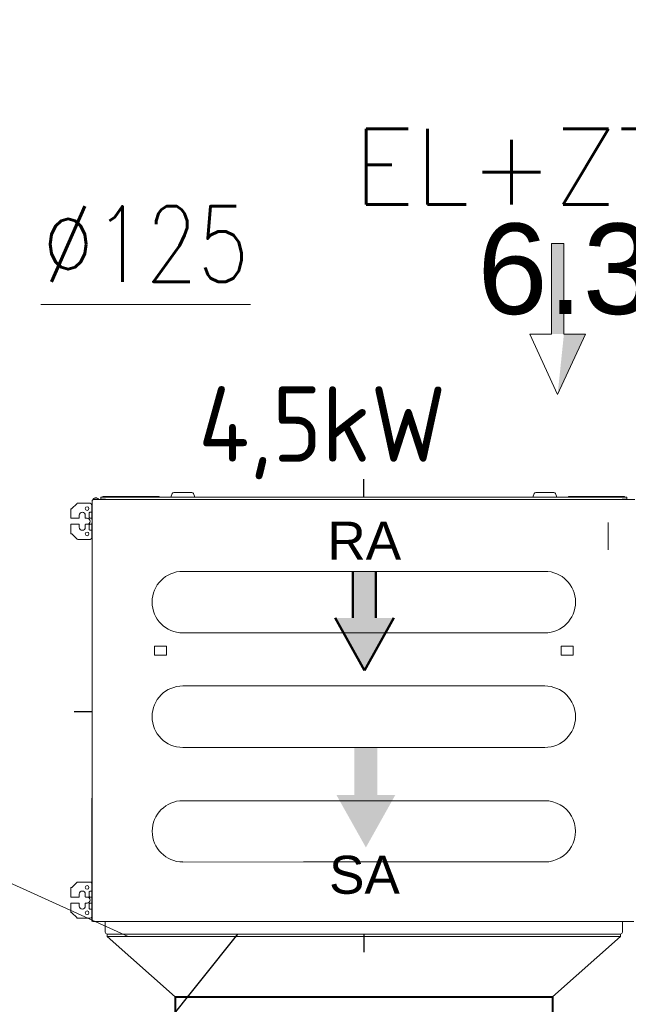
# Model space of a CAD drawing. Header units: millimetres. Extents: x -367720 to -162733, y 309172 to 337444.
# Tile 31 of 256: x -360541 to -359532, y 315533 to 317165. Entities that reach past the tile are written whole.
import ezdxf
from ezdxf.enums import TextEntityAlignment as Align

# ---------------------------------------------------------------- set-up
doc = ezdxf.new("R2010")
doc.units = ezdxf.units.MM
doc.header["$LTSCALE"] = 10
doc.header["$MEASUREMENT"] = 0
doc.linetypes.add('ACAD_ISO03W100', pattern=[30, 12, -18])
doc.layers.get('0').update_dxf_attribs({"color": 255, "lineweight": 13})
for name, color, linetype, lineweight in [('LATS_AIR_FLOW_TYPE', 5, 'Continuous', 50), ('LATS_EQ_IDU', 7, 'Continuous', 0), ('LATS_PIPE_REFRIGERANT_INDEX', 1, 'Continuous', 0), ('VZ1', 6, 'Continuous', 18), ('vzt-jednotky', 3, 'Continuous', 13), ('vzt-popis', 81, 'Continuous', 20), ('vzt-popis2', 91, 'Continuous', 20), ('vzt-profese', 241, 'Continuous', 15), ('vzt-přívod', 2, 'Continuous', 40), ('vzt-spiro', 50, 'Continuous', 5), ('vzt-čárkkovaná', 50, 'ACAD_ISO03W100', 9)]:
    doc.layers.add(name, color=color, linetype=linetype, lineweight=lineweight)
doc.layers.add('LATS_CONTROL_LINE', color=2, linetype='Continuous')
doc.layers.add('VZT_pozice', color=1, linetype='Continuous')
doc.styles.add('ISO8', font='ISO8.shx')
doc.styles.add('LATS_ANNO', font='arial.ttf')
doc.styles.add('LG-TEXT', font='arial.ttf')
doc.styles.add('PITSIMP8', font='pitsimp8')
doc.styles.add('ROMANS', font='ROMANS.shx', dxfattribs={"height": 80})

# ---------------------------------------------------------------- blocks, each defined once
blk = doc.blocks.new('trouba')
for p, q in [((-0.5, 1), (-0.5, 0)), ((-0.5, 1), (0.5, 1)), ((0.5, 1), (0.5, 0)), ((-0.5, 0), (0.5, 0))]:
    blk.add_line(p, q)
blk = doc.blocks.new('2dluk097')
at = {"color": 0, "linetype": 'ByBlock'}
for p, q in [((-0.0519, 0.5), (-0.0519, -0.1)), ((-0.0519, 0.5), (0.0519, 0.5)), ((0.0519, 0.5), (0.0519, -0.1))]:
    blk.add_line(p, q, dxfattribs=at)
for p, q in [((-0.0519, -0.1), (-0.2309, -0.1)), ((0, -0.5), (-0.2309, -0.1)), ((0, -0.5), (0.2309, -0.1)), ((0.0519, -0.1), (0.2309, -0.1))]:
    blk.add_line(p, q)
for points in [[(-0.0519, 0.5), (0.0519, 0.5), (-0.0519, -0.1), (0.0519, -0.1)], [(-0.2309, -0.1), (0, -0.5), (0.0519, -0.1), (-0.0519, -0.1)], [(-0.0519, -0.1), (0.2309, -0.1), (0, -0.5), (-0.0519, -0.1)]]:
    blk.add_solid(points)
at = {"linetype": 'ByBlock', "style": 'PITSIMP8', "flags": 9}
for tag, p in [('RAUM/GRUPPE', (-0.0579, 0.1606)), ('BEZEICHNUNG', (-0.0579, 0.1806)), ('POS.NR.G-LV', (-0.0579, 0.1406)), ('KENNUNG', (-0.0579, 0.0806)), ('LEISTUNG', (-0.0579, 0.0606)), ('FABRIKAT', (-0.0579, 0.1206)), ('TYP', (-0.0579, 0.1006)), ('VOLUMENSTROM', (-0.0579, 0.0406)), ('DRUCK/-STUFE', (-0.0579, 0.0206)), ('ANSCHLUSS', (-0.0579, 0.0006)), ('TEMPERATUR', (-0.0579, -0.0594)), ('GROESSE', (-0.0579, -0.0194)), ('DN', (-0.0579, -0.0394)), ('SPANNUNG/FREQUENZ', (-0.0579, -0.1194)), ('SCHUTZART', (-0.0579, -0.0994)), ('DREHZAHL', (-0.0579, -0.0794)), ('GEWICHT', (-0.0579, -0.1394)), ('FREI', (-0.0579, -0.1594)), ('FREI', (-0.0579, -0.1794)), ('FREI', (-0.0579, -0.1994))]:
    blk.add_attdef(tag, text='', height=0.01, dxfattribs=at).set_placement(p, align=Align.MIDDLE)
blk = doc.blocks.new('LATS_IDU_LOW_STATIC_L2')
at = {"layer": 'LATS_AIR_FLOW_TYPE', "ltscale": 0.5}
for color, points in [(1, [(-18.2, 230.9), (19.7, 230.9), (19.7, 153.1), (49.5, 153.1), (0.8, 66.1), (-48, 153.1), (-18.2, 153.1)]), (5, [(22.1, -62.6), (-15.7, -62.6), (-15.7, -140.4), (-45.6, -140.4), (3.2, -227.4), (51.9, -140.4), (22.1, -140.4)])]:
    blk.add_hatch(color=color, dxfattribs=at).paths.add_polyline_path(points)
at = {"color": 0, "linetype": 'ByBlock', "lineweight": -2}
for p, q in [((-318.1, 359.2), (-320.2, 353.2)), ((-315.2, 361.2), (-285.3, 361.2)), ((-280.2, 353.2), (-282.4, 359.2)), ((281.9, 359.2), (279.8, 353.2)), ((284.8, 361.2), (314.7, 361.2)), ((319.8, 353.2), (317.6, 359.2)), ((-474, 343.4), (-454, 343.4)), ((-450.2, 338.9), (-450.2, 348.4)), ((-450.2, 348.4), (-449.4, 348.4)), ((-449.2, 349.4), (448.8, 349.4)), ((-449.2, 348.4), (-449.2, 349.4)), ((-440, 349.4), (-448.4, 349.4)), ((-436.2, 350.2), (-436.2, 353.2)), ((-436.2, 353.2), (-428.2, 353.2)), ((-428.2, 350.2), (-436.2, 350.2)), ((-432.7, 353.5), (-432.7, 354.4)), ((-432.4, 354.7), (-427.2, 354.7)), ((-334.5, 353.2), (-428.2, 353.2)), ((-427.2, 354.7), (-339.5, 354.7)), ((-339.5, 354.7), (-339.5, 354.4)), ((-339.5, 353.5), (-339.5, 354.4)), ((-334.5, 353.2), (-332.4, 353.2)), ((-332.4, 353.2), (-326.1, 353.2)), ((-326.1, 353.2), (-324, 353.2)), ((-276.5, 353.2), (-324, 353.2)), ((-276.5, 353.2), (-274.4, 353.2)), ((-274.4, 353.2), (-268.1, 353.2)), ((267.6, 353.2), (-268.1, 353.2)), ((-268.1, 353.2), (-266, 353.2)), ((265.5, 353.2), (267.6, 353.2)), ((267.6, 353.2), (273.9, 353.2)), ((273.9, 353.2), (276, 353.2)), ((323.5, 353.2), (276, 353.2)), ((323.5, 353.2), (325.6, 353.2)), ((325.6, 353.2), (331.9, 353.2)), ((331.9, 353.2), (334, 353.2)), ((427.8, 353.2), (334, 353.2)), ((339, 354.7), (426.8, 354.7)), ((339, 354.7), (339, 354.4)), ((339, 353.5), (339, 354.4)), ((431.7, 354.7), (426.8, 354.7)), ((435.8, 353.2), (427.8, 353.2)), ((435.8, 350.2), (427.8, 350.2)), ((432, 353.5), (432, 354.4)), ((435.8, 353.2), (435.8, 350.2)), ((-486, 318.4), (-486, 334.2)), ((-486, 334.2), (-484.4, 334.2)), ((-484.4, 334.2), (-484.1, 334.5)), ((-476.1, 342.5), (-484.1, 334.5)), ((-454.4, 328.4), (-455.4, 327.4)), ((-455.4, 319.4), (-455.4, 327.4)), ((-451.2, 328.4), (-454.4, 328.4)), ((-450.2, 330.7), (-451.2, 330.7)), ((-451.2, 316.2), (-451.2, 330.7)), ((-451, 340.4), (-451, 330.9)), ((-450.2, 338.9), (-450.2, -145.6)), ((-484.1, 318.4), (-486, 318.4)), ((-472.4, 318.4), (-484.1, 318.4)), ((-471.9, 323.4), (-471.9, 318.9)), ((-461.9, 318.9), (-461.9, 323.4)), ((-458.9, 318.4), (-461.4, 318.4)), ((-455.4, 319.4), (-454.4, 318.4)), ((-454.4, 318.4), (-451.2, 318.4)), ((-451.2, 316.2), (-450.2, 316.2)), ((-450.2, 310.7), (-451.2, 310.7)), ((-451.2, 296.2), (-451.2, 310.7)), ((404.9, 311.4), (404.9, 266.3)), ((-486, 292.6), (-486, 308.4)), ((-486, 308.4), (-484.1, 308.4)), ((-484.1, 308.4), (-472.4, 308.4)), ((-471.9, 307.9), (-471.9, 303.4)), ((-461.9, 303.4), (-461.9, 307.9)), ((-461.4, 308.4), (-458.9, 308.4)), ((-454.4, 308.4), (-455.4, 307.4)), ((-455.4, 299.4), (-455.4, 307.4)), ((-455.4, 299.4), (-454.4, 298.4)), ((-451.2, 308.4), (-454.4, 308.4)), ((-454.4, 298.4), (-451.2, 298.4)), ((-451.2, 296.2), (-450.2, 296.2)), ((-451, 286.4), (-451, 295.9)), ((-484.4, 292.6), (-486, 292.6)), ((-484.1, 292.3), (-484.4, 292.6)), ((-484.1, 292.3), (-476.1, 284.3)), ((-454, 283.4), (-474, 283.4)), ((-300.2, 230.4), (299.8, 230.4)), ((299.8, 128.4), (-300.2, 128.4)), ((-347.3, 106.4), (-327.3, 106.4)), ((-347.3, 106.4), (-347.3, 91.4)), ((-327.3, 106.4), (-327.3, 91.4)), ((326.9, 106.4), (346.9, 106.4)), ((326.9, 106.4), (326.9, 91.4)), ((346.9, 106.4), (346.9, 91.4)), ((-347.3, 91.4), (-344.3, 91.4)), ((-330.3, 91.4), (-344.3, 91.4)), ((-330.3, 91.4), (-327.3, 91.4)), ((326.9, 91.4), (329.9, 91.4)), ((343.9, 91.4), (329.9, 91.4)), ((343.9, 91.4), (346.9, 91.4)), ((-300.2, 40.4), (299.8, 40.4)), ((299.8, -61.6), (-300.2, -61.6)), ((-451.2, -145.6), (-451.2, -349.6)), ((-451.2, -145.6), (-450.2, -145.6)), ((-450.2, -145.6), (-450.2, -349.6)), ((-300.2, -149.8), (299.8, -149.8)), ((299.8, -251.4), (-100.2, -251.4)), ((-486, -309.6), (-486, -293.8)), ((-486, -293.8), (-484.4, -293.8)), ((-484.4, -293.8), (-484.1, -293.5)), ((-476.1, -285.5), (-484.1, -293.5)), ((-474, -284.6), (-454, -284.6)), ((-484.1, -309.6), (-486, -309.6)), ((-472.4, -309.6), (-484.1, -309.6)), ((-471.9, -304.6), (-471.9, -309.1)), ((-461.9, -309.1), (-461.9, -304.6)), ((-458.9, -309.6), (-461.4, -309.6)), ((-454.4, -299.6), (-455.4, -300.6)), ((-455.4, -308.6), (-455.4, -300.6)), ((-455.4, -308.6), (-454.4, -309.6)), ((-451.2, -299.6), (-454.4, -299.6)), ((-454.4, -309.6), (-451.2, -309.6)), ((-486, -335.4), (-486, -319.6)), ((-486, -319.6), (-484.1, -319.6)), ((-484.1, -319.6), (-472.4, -319.6)), ((-471.9, -320.1), (-471.9, -324.6)), ((-461.9, -324.6), (-461.9, -320.1)), ((-461.4, -319.6), (-458.9, -319.6)), ((-454.4, -319.6), (-455.4, -320.6)), ((-455.4, -328.6), (-455.4, -320.6)), ((-451.2, -319.6), (-454.4, -319.6)), ((-484.4, -335.4), (-486, -335.4)), ((-484.1, -335.7), (-484.4, -335.4)), ((-484.1, -335.7), (-476.1, -343.7)), ((-455.4, -328.6), (-454.4, -329.6)), ((-454.4, -329.6), (-451.2, -329.6)), ((-454, -344.6), (-474, -344.6)), ((-451.2, -349.6), (-450.2, -349.6)), ((-449.2, -349.6), (-450.2, -349.6)), ((-449.2, -349.8), (-447.8, -349.8)), ((-447.8, -349.8), (447.4, -349.8)), ((-428.9, -350.8), (-428.9, -367.8)), ((428.3, -350.6), (428.3, -350.8)), ((428.5, -350.8), (428.5, -367.8)), ((-425.7, -370.8), (425.3, -370.8))]:
    blk.add_line(p, q, dxfattribs=at)
blk.add_line((-100.2, -251.4), (-300.2, -251.6))
at = {"color": 0, "linetype": 'ByBlock', "lineweight": -2, "extrusion": (0, 0, -1)}
for centre in [(458.9, 334.4), (458.9, 292.4), (458.9, -293.6), (458.9, -335.6)]:
    blk.add_circle(centre, 3, dxfattribs=at)
at = {"color": 0, "linetype": 'ByBlock', "lineweight": -2}
for centre, radius, start, end in [((-315.2, 358.2), 3, 90, 160), ((-285.3, 358.2), 3, 20, 90), ((284.8, 358.2), 3, 90, 160), ((314.7, 358.2), 3, 20, 90), ((-474, 340.4), 3, 90, 135), ((-454, 340.4), 3, 0, 90), ((-444.3, 346.8), 5.4, 111.7628, 145.3987), ((-448.4, 349.7), 0.3, 145.3987, 270), ((-444.2, 346.8), 5.4, 34.6013, 68.2208), ((-440, 349.7), 0.3, 270, 34.6013), ((-339.2, 353.5), 0.3, 180, 270), ((338.7, 353.5), 0.3, 270, 0), ((431.7, 354.4), 0.3, 0, 90), ((432.3, 353.5), 0.3, 180, 270), ((-472.4, 318.9), 0.5, 270, 0), ((-461.4, 318.9), 0.5, 180, 270), ((-472.4, 307.9), 0.5, 0, 90), ((-461.4, 307.9), 0.5, 90, 180), ((-474, 286.4), 3, 225, 270), ((-454, 286.4), 3, 270, 0), ((-474, -287.6), 3, 90, 135), ((-454, -287.6), 3, 21.0403, 90), ((-472.4, -309.1), 0.5, 270, 0), ((-461.4, -309.1), 0.5, 180, 270), ((-472.4, -320.1), 0.5, 0, 90), ((-461.4, -320.1), 0.5, 90, 180), ((-454, -341.6), 3, 270, 338.9597), ((-474, -341.6), 3, 225, 270), ((-449.2, -349.6), 0.2, 180, 270), ((429.5, -350.8), 1, 168.4617, 180), ((-425.7, -367.8), 3, 180, 270), ((425.3, -367.8), 3, 270, 0)]:
    blk.add_arc(centre, radius, start, end, dxfattribs=at)
at = {"color": 0, "linetype": 'ByBlock', "lineweight": -2, "extrusion": (0, 0, -1)}
for centre, radius, start, end in [((433, 353.5), 0.3, 180, 270), ((432.4, 354.4), 0.3, 0, 90), ((466.9, 323.4), 5, 0, 180), ((450.5, 330.9), 0.5, 329.999, 0), ((458.9, 313.4), 5, 90, 270), ((466.9, 303.4), 5, 180, 0), ((450.5, 295.9), 0.5, 0, 30.001), ((300.2, 179.4), 51, 270.0057, 89.9943), ((-299.7, 179.4), 51, 90.0057, 269.9944), ((300.2, -10.6), 51, 270.0057, 89.9944), ((-299.7, -10.6), 51, 90.0057, 269.9943), ((300.2, -200.6), 50.8, 270.0057, 89.9943), ((-299.7, -200.6), 50.8, 89.9943, 270.0057), ((466.9, -304.6), 5, 0, 180), ((458.9, -314.6), 5, 90, 270), ((466.9, -324.6), 5, 180, 0), ((429.9, -350.8), 1, 168.4617, 180)]:
    blk.add_arc(centre, radius, start, end, dxfattribs=at)
at = {"color": 0, "linetype": 'ByBlock', "lineweight": -2}
for points in [[(-446.3, 351.8), (-446.3, 351.8), (-446.3, 351.8), (-446.3, 351.8)], [(-443.8, 351.8), (-444.1, 351.9), (-444.4, 351.9), (-444.6, 351.8)], [(-442.2, 351.8), (-442.2, 351.8), (-442.2, 351.8), (-442.2, 351.8)], [(299.8, 128.4), (299.8, 128.5), (299.8, 128.6), (299.8, 128.6)], [(-300.2, -251.4), (-300.2, -251.4), (-300.2, -251.5), (-300.2, -251.6)]]:
    blk.add_open_spline(points, degree=3, dxfattribs=at)
for points, knots in [([(-444.9, 352.2), (-445.2, 352.1), (-445.4, 352.1), (-445.8, 352), (-446, 351.9), (-446.3, 351.8)], [0, 0, 0, 0, 0.5, 0.5, 1, 1, 1, 1]), ([(-444.6, 352.2), (-444.6, 352.2), (-444.7, 352.2), (-444.7, 352.2), (-444.7, 352.2), (-444.7, 352.2), (-444.8, 352.2), (-444.8, 352.2), (-444.8, 352.2), (-444.9, 352.2), (-444.9, 352.2), (-444.9, 352.2)], [0, 0, 0, 0, 0.213527, 0.213527, 0.427199, 0.427199, 0.638875, 0.638875, 0.849643, 0.849643, 1, 1, 1, 1]), ([(-444.6, 351.8), (-444.6, 351.9), (-444.6, 352), (-444.6, 352.1), (-444.6, 352.1), (-444.6, 352.2)], [0, 0, 0, 0, 0.5, 0.5, 1, 1, 1, 1]), ([(-443.8, 352.2), (-443.8, 352.1), (-443.8, 352.1), (-443.8, 352), (-443.8, 351.9), (-443.8, 351.8)], [0, 0, 0, 0, 0.5, 0.5, 1, 1, 1, 1]), ([(-443.5, 352.2), (-443.6, 352.2), (-443.6, 352.2), (-443.7, 352.2), (-443.7, 352.2), (-443.8, 352.2), (-443.8, 352.2), (-443.8, 352.2), (-443.8, 352.2), (-443.8, 352.2), (-443.8, 352.2), (-443.8, 352.2)], [0, 0, 0, 0, 0.213527, 0.213527, 0.427199, 0.427199, 0.638875, 0.638875, 0.849643, 0.849643, 1, 1, 1, 1]), ([(-442.2, 351.8), (-442.5, 351.9), (-442.7, 352), (-443.1, 352.1), (-443.3, 352.1), (-443.5, 352.2)], [0, 0, 0, 0, 0.5, 0.5, 1, 1, 1, 1])]:
    blk.add_open_spline(points, degree=3, knots=knots, dxfattribs=at)
at = {"layer": 'LATS_AIR_FLOW_TYPE', "color": 1, "ltscale": 0.5}
for p, q in [((-18.2, 153.1), (-18.2, 230.9)), ((-18.2, 153.1), (-18.2, 230.9)), ((19.7, 153.1), (19.7, 230.9)), ((19.7, 153.1), (19.7, 230.9)), ((-48, 153.1), (0.8, 66.1)), ((-48, 153.1), (0.8, 66.1)), ((49.5, 153.1), (0.8, 66.1)), ((49.5, 153.1), (0.8, 66.1))]:
    blk.add_line(p, q, dxfattribs=at)
at = {"layer": 'LATS_CONTROL_LINE', "color": 2}
for p, q in [((-0.2, 353.2), (-0.2, 383.2)), ((-450.2, -2.7), (-480.2, -2.7)), ((-0.2, -370.8), (-0.2, -400.8))]:
    blk.add_line(p, q, dxfattribs=at)
at = {"layer": 'LATS_AIR_FLOW_TYPE', "color": 2, "style": 'LG-TEXT'}
for s, p in [('RA', (0.5, 249.7)), ('SA', (0.8, -304.1))]:
    blk.add_text(s, height=63, dxfattribs=at).set_placement(p, align=Align.CENTER)
blk = doc.blocks.new('A$C44164CF6')
for p, q in [((-5613, -3271), (-5613, -3275)), ((-5613, -3275), (-5500, -3375)), ((-4762, -3275), (-4875, -3375)), ((-4762, -3271), (-4762, -3275))]:
    blk.add_line(p, q)
at = {"layer": 'vzt-jednotky'}
for p, q in [((-5613, -3271), (-4762, -3271)), ((-5613, -3275), (-4762, -3275))]:
    blk.add_line(p, q, dxfattribs=at)
at = {"layer": 'vzt-popis2'}
blk.add_line((-6030.7, -3070.4), (-5578, -3275), dxfattribs=at)
at = {"layer": 'VZT_pozice', "color": 7}
blk.add_line((-5396.8, -3271), (-6470.2, -4617.2), dxfattribs=at)
at = {"layer": 'LATS_EQ_IDU', "color": 1, "ltscale": 5}
blk.add_blockref('LATS_IDU_LOW_STATIC_L2', (-5187.3, -2900.2), dxfattribs=at)
at = {"layer": 'vzt-profese', "xscale": -200, "yscale": 250, "zscale": 160}
blk.add_blockref('2dluk097', (-4866.3, -2251.5), dxfattribs=at)
at = {"layer": 'vzt-přívod', "xscale": 625, "yscale": 100, "zscale": 625}
blk.add_blockref('trouba', (-5187.5, -3475), dxfattribs=at)
at = {"layer": 'LATS_PIPE_REFRIGERANT_INDEX', "color": 7, "style": 'LATS_ANNO'}
blk.add_text('6.35:12.7', height=150, dxfattribs=at).set_placement((-4562.5, -2168.2), align=Align.MIDDLE_CENTER)
at = {"layer": 'VZ1', "extrusion": (0, -1, -1.22461e-16), "style": 'ROMANS', "width": 0.8, "flags": 1}
for tag, p in [('MATERIAL', (-2269.1, 3112.5, -14812.2)), ('PRIRUBA', (-2269.1, 3112.5, -14812.2)), ('PRUTOK', (-2269.1, 3112.5, -14812.2)), ('PLOCHA', (-2269.1, 3112.5, -14812.2)), ('OBVOD', (-2269.1, 3112.5, -14812.2)), ('NAZEV', (-2269.1, 3112.5, -14812.2)), ('USEK', (-2269.1, 3112.5, -14812.2)), ('KOTA', (-2269.1, 3112.5, -14812.2)), ('TVAR', (-2269.1, 3112.5, -14812.2)), ('NB2', (-2269.1, 3112.5, -14812.2)), ('NB1', (-2269.1, 3112.5, -14812.2)), ('POS', (-2269.1, 3112.5, -14812.2)), ('DB', (-2269.1, 3112.5, -14812.2)), ('DA', (-2269.1, 3112.5, -14812.2)), ('B2', (-2269.1, 3112.5, -14812.2)), ('A2', (-2269.1, 3112.5, -14812.2)), ('B1', (-2269.1, 3112.5, -14812.2)), ('A1', (-2269.1, 3112.5, -14812.2)), ('LT', (-2269.1, 3112.5, -14812.2)), ('MATERIAL', (99885.3, 3112.5, -14812.2)), ('PRIRUBA', (99885.3, 3112.5, -14812.2)), ('PRUTOK', (99885.3, 3112.5, -14812.2)), ('PLOCHA', (99885.3, 3112.5, -14812.2)), ('OBVOD', (99885.3, 3112.5, -14812.2)), ('NAZEV', (99885.3, 3112.5, -14812.2)), ('USEK', (99885.3, 3112.5, -14812.2)), ('KOTA', (99885.3, 3112.5, -14812.2)), ('TVAR', (99885.3, 3112.5, -14812.2)), ('NB2', (99885.3, 3112.5, -14812.2)), ('NB1', (99885.3, 3112.5, -14812.2)), ('POS', (99885.3, 3112.5, -14812.2)), ('DB', (99885.3, 3112.5, -14812.2)), ('DA', (99885.3, 3112.5, -14812.2)), ('B2', (99885.3, 3112.5, -14812.2)), ('B1', (99885.3, 3112.5, -14812.2)), ('LT', (99885.3, 3112.5, -14812.2)), ('A2', (99885.3, 3112.5, -14812.2)), ('A1', (99885.3, 3112.5, -14812.2))]:
    blk.add_attdef(tag, p, '', height=1, rotation=180, dxfattribs=at)
at = {"layer": 'VZ1', "extrusion": (1.22461e-16, 1, 4.44089e-16), "style": 'ROMANS', "width": 0.8, "flags": 1}
for tag, p in [('MATERIAL', (2269.1, 2852.5, 14812.2)), ('PRIRUBA', (2269.1, 2852.5, 14812.2)), ('IZOLACE', (2269.1, 2852.5, 14812.2)), ('PRUTOK', (2269.1, 2852.5, 14812.2)), ('PLOCHA', (2269.1, 2852.5, 14812.2)), ('NASTCE', (2269.1, 2852.5, 14812.2)), ('OBVOD', (2269.1, 2852.5, 14812.2)), ('NAZEV', (2269.1, 2852.5, 14812.2)), ('USEK', (2269.1, 2852.5, 14812.2)), ('KOTA', (2269.1, 2852.5, 14812.2)), ('TVAR', (2269.1, 2852.5, 14812.2)), ('NB2', (2269.1, 2852.5, 14812.2)), ('NB1', (2269.1, 2852.5, 14812.2)), ('POS', (2269.1, 2852.5, 14812.2)), ('VS', (2269.1, 2852.5, 14812.2)), ('B1', (2269.1, 2852.5, 14812.2)), ('A1', (2269.1, 2852.5, 14812.2)), ('LT', (2269.1, 2852.5, 14812.2)), ('MATERIAL', (-99885.3, 2852.5, 14812.2)), ('PRIRUBA', (-99885.3, 2852.5, 14812.2)), ('IZOLACE', (-99885.3, 2852.5, 14812.2)), ('PRUTOK', (-99885.3, 2852.5, 14812.2)), ('PLOCHA', (-99885.3, 2852.5, 14812.2)), ('NASTCE', (-99885.3, 2852.5, 14812.2)), ('OBVOD', (-99885.3, 2852.5, 14812.2)), ('NAZEV', (-99885.3, 2852.5, 14812.2)), ('USEK', (-99885.3, 2852.5, 14812.2)), ('KOTA', (-99885.3, 2852.5, 14812.2)), ('TVAR', (-99885.3, 2852.5, 14812.2)), ('NB2', (-99885.3, 2852.5, 14812.2)), ('NB1', (-99885.3, 2852.5, 14812.2)), ('POS', (-99885.3, 2852.5, 14812.2)), ('B1', (-99885.3, 2852.5, 14812.2)), ('VS', (-99885.3, 2852.5, 14812.2)), ('LT', (-99885.3, 2852.5, 14812.2)), ('A1', (-99885.3, 2852.5, 14812.2))]:
    blk.add_attdef(tag, p, '', height=1, dxfattribs=at)
at = {"layer": 'vzt-popis', "insert": (-5461.6, -2517.2), "char_height": 125, "attachment_point": 7, "style": 'ISO8'}
blk.add_mtext_dynamic_manual_height_columns('{\\Fisocp|c238;4,5kW}', width=304.723, gutter_width=1, heights=[0], dxfattribs=at)
at = {"layer": 'vzt-profese', "style": 'ROMANS'}
blk.add_text('EL+ZTI', height=125, rotation=0, dxfattribs=at).set_placement((-5205.3, -2061.5))
blk = doc.blocks.new('A$C22021512')
at = {"layer": 'vzt-spiro'}
for p, q in [((184.4, 232.9), (184.4, 97.1)), ((193.3, 232.9), (184.4, 232.9)), ((193.3, 227.9), (193.3, 232.9)), ((193.3, 227.9), (193.3, 97.1)), ((193.3, 97.1), (184.4, 97.1)), ((0, 48.9), (137.9, 48.9)), ((0, 48.9), (0, 40.2)), ((0, 40.2), (137.9, 40.2)), ((137.9, 48.9), (137.9, 40.2))]:
    blk.add_line(p, q, dxfattribs=at)
for points in [[(184.4, 227.5), (115.6, 227.5), (5.8, 117.7), (5.8, 48.9)], [(184.4, 102.5), (167.4, 102.5), (130.8, 65.9), (130.8, 48.9)]]:
    blk.add_lwpolyline(points, dxfattribs=at)
for p in [(193.3, 165), (68.3, 40)]:
    blk.add_point(p, dxfattribs=at)
at = {"layer": 'vzt-čárkkovaná'}
for p, q in [((233.3, 227.5), (193.3, 227.5)), ((233.3, 227.5), (233.3, 102.3)), ((233.3, 102.3), (193.3, 102.3)), ((5.8, 0), (5.8, 40.2)), ((130.9, 0), (130.9, 40.2)), ((5.8, 0), (130.8, 0))]:
    blk.add_line(p, q, dxfattribs=at)
blk = doc.blocks.new('A$C44067DDB')
at = {"layer": 'vzt-popis'}
blk.add_line((5124.8172, 4072.7686, 50000), (4777.1982, 4072.7686, 50000), dxfattribs=at)
at = {"layer": 'vzt-přívod', "lineweight": 30}
blk.add_blockref('A$C22021512', (4551.443, 4490.1736, 3000), dxfattribs=at)
at = {"layer": 'VZ1', "extrusion": (1.04009e-13, 1, -4.87544e-15), "style": 'ROMANS', "width": 0.8, "flags": 1}
for tag in ['KOTA', 'USEK', 'TVAR', 'POS', 'NB2', 'NB1', 'VS', 'LT', 'D']:
    blk.add_attdef(tag, (-111318.983, 5039.0799, 11669.1415), '', height=1, dxfattribs=at)
at = {"layer": 'VZ1', "extrusion": (1, -3.06152e-16, 0), "style": 'ROMANS', "width": 0.8, "flags": 1}
for tag in ['NB2', 'NB1', 'PRUTOK', 'USEK', 'KOTA', 'NAZEV', 'PRIRUBA2', 'POS', 'MATERIAL', 'PRUMER', 'PLOCHA', 'LT', 'UHEL', 'R', 'D', 'TVAR']:
    blk.add_attdef(tag, (11669.1415, 5039.0799, 111318.983), '', height=1, rotation=90, dxfattribs=at)
at = {"layer": 'VZ1', "extrusion": (-2.71917e-32, 1, -4.44089e-16), "style": 'ROMANS', "width": 0.8, "flags": 1}
for tag, p in [('MATERIAL', (-177204.9859, 2943.2966, 11491.6104)), ('PRIRUBA', (-177204.9859, 2943.2966, 11491.6104)), ('PRUTOK', (-177204.9859, 2943.2966, 11491.6104)), ('PLOCHA', (-177204.9859, 2943.2966, 11491.6104)), ('OBVOD', (-177204.9859, 2943.2966, 11491.6104)), ('NAZEV', (-177204.9859, 2943.2966, 11491.6104)), ('KOTA', (-177204.9859, 2943.2966, 11491.6104)), ('USEK', (-177204.9859, 2943.2966, 11491.6104)), ('TVAR', (-177204.9859, 2943.2966, 11491.6104)), ('NBN', (-177204.9859, 2943.2966, 11491.6104)), ('POS', (-177204.9859, 2943.2966, 11491.6104)), ('NB3', (-177204.9859, 2943.2966, 11491.6104)), ('VS', (-177204.9859, 2943.2966, 11491.6104)), ('LT', (-177204.9859, 2943.2966, 11491.6104)), ('B', (-177204.9859, 2943.2966, 11491.6104)), ('R', (-177204.9859, 2943.2966, 11491.6104)), ('A', (-177204.9859, 2943.2966, 11491.6104)), ('MATERIAL', (-11332.888, 6131.7212, 9501.275)), ('MATERIAL', (-11332.9671, 2943.2966, 9501.275)), ('PRIRUBA', (-11332.888, 6131.7212, 9501.275)), ('PRIRUBA', (-11332.9671, 2943.2966, 9501.275)), ('PRUTOK', (-11332.888, 6131.7212, 9501.275)), ('PRUTOK', (-11332.9671, 2943.2966, 9501.275)), ('PLOCHA', (-11332.888, 6131.7212, 9501.275)), ('PLOCHA', (-11332.9671, 2943.2966, 9501.275)), ('OBVOD', (-11332.888, 6131.7212, 9501.275)), ('OBVOD', (-11332.9671, 2943.2966, 9501.275)), ('NAZEV', (-11332.888, 6131.7212, 9501.275)), ('NAZEV', (-11332.9671, 2943.2966, 9501.275)), ('KOTA', (-11332.888, 6131.7212, 9501.275)), ('USEK', (-11332.888, 6131.7212, 9501.275)), ('KOTA', (-11332.9671, 2943.2966, 9501.275)), ('USEK', (-11332.9671, 2943.2966, 9501.275)), ('TVAR', (-11332.888, 6131.7212, 9501.275)), ('TVAR', (-11332.9671, 2943.2966, 9501.275)), ('NBN', (-11332.888, 6131.7212, 9501.275)), ('NBN', (-11332.9671, 2943.2966, 9501.275)), ('POS', (-11332.888, 6131.7212, 9501.275)), ('NB3', (-11332.888, 6131.7212, 9501.275)), ('POS', (-11332.9671, 2943.2966, 9501.275)), ('NB3', (-11332.9671, 2943.2966, 9501.275)), ('VS', (-11332.888, 6131.7212, 9501.275)), ('LT', (-11332.888, 6131.7212, 9501.275)), ('VS', (-11332.9671, 2943.2966, 9501.275)), ('LT', (-11332.9671, 2943.2966, 9501.275)), ('B', (-11332.888, 6131.7212, 9501.275)), ('R', (-11332.888, 6131.7212, 9501.275)), ('A', (-11332.888, 6131.7212, 9501.275)), ('B', (-11332.9671, 2943.2966, 9501.275)), ('R', (-11332.9671, 2943.2966, 9501.275)), ('A', (-11332.9671, 2943.2966, 9501.275)), ('MATERIAL', (-109446.9123, 2943.2966, 9501.275)), ('PRIRUBA', (-109446.9123, 2943.2966, 9501.275)), ('PRUTOK', (-109446.9123, 2943.2966, 9501.275)), ('PLOCHA', (-109446.9123, 2943.2966, 9501.275)), ('OBVOD', (-109446.9123, 2943.2966, 9501.275)), ('NAZEV', (-109446.9123, 2943.2966, 9501.275)), ('KOTA', (-109446.9123, 2943.2966, 9501.275)), ('USEK', (-109446.9123, 2943.2966, 9501.275)), ('TVAR', (-109446.9123, 2943.2966, 9501.275)), ('NBN', (-109446.9123, 2943.2966, 9501.275)), ('POS', (-109446.9123, 2943.2966, 9501.275)), ('NB3', (-109446.9123, 2943.2966, 9501.275)), ('VS', (-109446.9123, 2943.2966, 9501.275)), ('LT', (-109446.9123, 2943.2966, 9501.275)), ('B', (-109446.9123, 2943.2966, 9501.275)), ('R', (-109446.9123, 2943.2966, 9501.275)), ('A', (-109446.9123, 2943.2966, 9501.275))]:
    blk.add_attdef(tag, p, '', height=1, dxfattribs=at)
at = {"layer": 'VZ1', "extrusion": (-1, 0, 0), "style": 'ROMANS', "width": 0.8, "flags": 1}
for tag, p in [('NB3', (-11312.8354, 2943.2966, -178642.0188)), ('PRUTOK', (-11312.8354, 2943.2966, -178642.0188)), ('USEK', (-11312.8354, 2943.2966, -178642.0188)), ('VS', (-11312.8354, 2943.2966, -178642.0188)), ('NAZEV', (-11312.8354, 2943.2966, -178642.0188)), ('KOTA', (-11312.8354, 2943.2966, -178642.0188)), ('POS', (-11312.8354, 2943.2966, -178642.0188)), ('MATERIAL', (-11312.8354, 2943.2966, -178642.0188)), ('PRIRUBA', (-11312.8354, 2943.2966, -178642.0188)), ('PLOCHA', (-11312.8354, 2943.2966, -178642.0188)), ('OBVOD', (-11312.8354, 2943.2966, -178642.0188)), ('R', (-11312.8354, 2943.2966, -178642.0188)), ('LT', (-11312.8354, 2943.2966, -178642.0188)), ('B', (-11312.8354, 2943.2966, -178642.0188)), ('A', (-11312.8354, 2943.2966, -178642.0188)), ('TVAR', (-11312.8354, 2943.2966, -178642.0188)), ('NB3', (-9322.5, 6131.7212, -12769.9209)), ('PRUTOK', (-9322.5, 6131.7212, -12769.9209)), ('USEK', (-9322.5, 6131.7212, -12769.9209)), ('VS', (-9322.5, 6131.7212, -12769.9209)), ('NAZEV', (-9322.5, 6131.7212, -12769.9209)), ('KOTA', (-9322.5, 6131.7212, -12769.9209)), ('POS', (-9322.5, 6131.7212, -12769.9209)), ('MATERIAL', (-9322.5, 6131.7212, -12769.9209)), ('PRIRUBA', (-9322.5, 6131.7212, -12769.9209)), ('PLOCHA', (-9322.5, 6131.7212, -12769.9209)), ('OBVOD', (-9322.5, 6131.7212, -12769.9209)), ('R', (-9322.5, 6131.7212, -12769.9209)), ('LT', (-9322.5, 6131.7212, -12769.9209)), ('B', (-9322.5, 6131.7212, -12769.9209)), ('A', (-9322.5, 6131.7212, -12769.9209)), ('TVAR', (-9322.5, 6131.7212, -12769.9209)), ('NB3', (-9322.5, 2943.2966, -12770)), ('PRUTOK', (-9322.5, 2943.2966, -12770)), ('USEK', (-9322.5, 2943.2966, -12770)), ('VS', (-9322.5, 2943.2966, -12770)), ('NAZEV', (-9322.5, 2943.2966, -12770)), ('KOTA', (-9322.5, 2943.2966, -12770)), ('POS', (-9322.5, 2943.2966, -12770)), ('MATERIAL', (-9322.5, 2943.2966, -12770)), ('PRIRUBA', (-9322.5, 2943.2966, -12770)), ('PLOCHA', (-9322.5, 2943.2966, -12770)), ('OBVOD', (-9322.5, 2943.2966, -12770)), ('R', (-9322.5, 2943.2966, -12770)), ('LT', (-9322.5, 2943.2966, -12770)), ('B', (-9322.5, 2943.2966, -12770)), ('A', (-9322.5, 2943.2966, -12770)), ('TVAR', (-9322.5, 2943.2966, -12770)), ('NB3', (-9322.5, 2943.2966, -110883.9452)), ('PRUTOK', (-9322.5, 2943.2966, -110883.9452)), ('USEK', (-9322.5, 2943.2966, -110883.9452)), ('VS', (-9322.5, 2943.2966, -110883.9452)), ('NAZEV', (-9322.5, 2943.2966, -110883.9452)), ('KOTA', (-9322.5, 2943.2966, -110883.9452)), ('POS', (-9322.5, 2943.2966, -110883.9452)), ('MATERIAL', (-9322.5, 2943.2966, -110883.9452)), ('PRIRUBA', (-9322.5, 2943.2966, -110883.9452)), ('PLOCHA', (-9322.5, 2943.2966, -110883.9452)), ('OBVOD', (-9322.5, 2943.2966, -110883.9452)), ('R', (-9322.5, 2943.2966, -110883.9452)), ('LT', (-9322.5, 2943.2966, -110883.9452)), ('B', (-9322.5, 2943.2966, -110883.9452)), ('A', (-9322.5, 2943.2966, -110883.9452)), ('TVAR', (-9322.5, 2943.2966, -110883.9452))]:
    blk.add_attdef(tag, p, '', height=1, rotation=270, dxfattribs=at)
at = {"layer": 'VZ1', "extrusion": (1, -2.32324e-14, 0), "style": 'ROMANS', "width": 0.8, "flags": 1}
for tag in ['NB2', 'NB1', 'PRUTOK', 'USEK', 'KOTA', 'NAZEV', 'PRIRUBA2', 'POS', 'MATERIAL', 'PRUMER', 'PLOCHA', 'LT', 'UHEL', 'R', 'D', 'TVAR']:
    blk.add_attdef(tag, (11224.1742, 2147.9426, 13745.0379), '', height=1, rotation=270, dxfattribs=at)
at = {"layer": 'VZ1', "extrusion": (-1.83691e-16, -1, 0), "style": 'ROMANS', "width": 0.8, "flags": 1}
for tag in ['POZNAMKA', 'NB2', 'NB1', 'DATA-HODNOTA', 'DATA-KLIC', 'PRUTOK', 'USEK', 'DRUHTLUM', 'ZETA', 'PR', 'TYP', 'NAZEV', 'POS', 'VETA']:
    blk.add_attdef(tag, (111863.9472, 3000, -10940.785), '', height=1, dxfattribs=at)
at = {"layer": 'VZ1', "extrusion": (0, 1, -1.26974e-15), "style": 'ROMANS', "width": 0.8, "flags": 1}
for tag in ['PRIRUBA2', 'MATERIAL', 'PRUMER', 'IZOLACE', 'PRUTOK', 'PLOCHA', 'NASTCE', 'NAZEV', 'KOTA', 'USEK', 'TVAR', 'POS', 'NB2', 'NB1', 'VS', 'LT', 'D']:
    blk.add_attdef(tag, (-111858.983, 2389.3275, 10075), '', height=1, dxfattribs=at)
at = {"layer": 'VZ1', "style": 'ROMANS', "width": 0.8, "flags": 1}
for tag in ['VS', 'OBVOD', 'USEK', 'IZOLACE', 'NASTCE', 'PRUTOK', 'KOTA', 'POS', 'PRIRUBA', 'PLOCHA', 'A1', 'TVAR', 'NB2', 'NB1', 'NAZEV', 'MATERIAL', 'LT', 'B1']:
    blk.add_attdef(tag, (12740, 9530), '', height=1, rotation=270, dxfattribs=at)
at = {"layer": 'VZ1', "extrusion": (0, -1, 0), "style": 'ROMANS', "width": 0.8, "flags": 1}
for tag, p in [('NBN', (179201.405, 2639.0523, -9490.3354)), ('NB3', (179201.405, 2639.0523, -9490.3354)), ('PRUTOK', (179201.405, 2639.0523, -9490.3354)), ('USEK', (179201.405, 2639.0523, -9490.3354)), ('VS', (179201.405, 2639.0523, -9490.3354)), ('NAZEV', (179201.405, 2639.0523, -9490.3354)), ('KOTA', (179201.405, 2639.0523, -9490.3354)), ('POS', (179201.405, 2639.0523, -9490.3354)), ('MATERIAL', (179201.405, 2639.0523, -9490.3354)), ('PRIRUBA', (179201.405, 2639.0523, -9490.3354)), ('PLOCHA', (179201.405, 2639.0523, -9490.3354)), ('OBVOD', (179201.405, 2639.0523, -9490.3354)), ('R', (179201.405, 2639.0523, -9490.3354)), ('LT', (179201.405, 2639.0523, -9490.3354)), ('B', (179201.405, 2639.0523, -9490.3354)), ('A', (179201.405, 2639.0523, -9490.3354)), ('TVAR', (179201.405, 2639.0523, -9490.3354)), ('NBN', (13329.3863, 2639.0523, -7500)), ('NB3', (13329.3863, 2639.0523, -7500)), ('PRUTOK', (13329.3863, 2639.0523, -7500)), ('USEK', (13329.3863, 2639.0523, -7500)), ('VS', (13329.3863, 2639.0523, -7500)), ('NAZEV', (13329.3863, 2639.0523, -7500)), ('KOTA', (13329.3863, 2639.0523, -7500)), ('POS', (13329.3863, 2639.0523, -7500)), ('MATERIAL', (13329.3863, 2639.0523, -7500)), ('PRIRUBA', (13329.3863, 2639.0523, -7500)), ('PLOCHA', (13329.3863, 2639.0523, -7500)), ('OBVOD', (13329.3863, 2639.0523, -7500)), ('R', (13329.3863, 2639.0523, -7500)), ('LT', (13329.3863, 2639.0523, -7500)), ('B', (13329.3863, 2639.0523, -7500)), ('A', (13329.3863, 2639.0523, -7500)), ('TVAR', (13329.3863, 2639.0523, -7500)), ('TVAR', (111443.3315, 2639.0523, -7500)), ('A', (111443.3315, 2639.0523, -7500)), ('B', (111443.3315, 2639.0523, -7500)), ('LT', (111443.3315, 2639.0523, -7500)), ('R', (111443.3315, 2639.0523, -7500)), ('OBVOD', (111443.3315, 2639.0523, -7500)), ('PLOCHA', (111443.3315, 2639.0523, -7500)), ('PRIRUBA', (111443.3315, 2639.0523, -7500)), ('MATERIAL', (111443.3315, 2639.0523, -7500)), ('POS', (111443.3315, 2639.0523, -7500)), ('KOTA', (111443.3315, 2639.0523, -7500)), ('NAZEV', (111443.3315, 2639.0523, -7500)), ('VS', (111443.3315, 2639.0523, -7500)), ('USEK', (111443.3315, 2639.0523, -7500)), ('PRUTOK', (111443.3315, 2639.0523, -7500)), ('NB3', (111443.3315, 2639.0523, -7500)), ('NBN', (111443.3315, 2639.0523, -7500)), ('NBN', (111443.3315, 2639.0523, -7500)), ('NB3', (111443.3315, 2639.0523, -7500)), ('PRUTOK', (111443.3315, 2639.0523, -7500)), ('USEK', (111443.3315, 2639.0523, -7500)), ('VS', (111443.3315, 2639.0523, -7500)), ('NAZEV', (111443.3315, 2639.0523, -7500)), ('KOTA', (111443.3315, 2639.0523, -7500)), ('POS', (111443.3315, 2639.0523, -7500)), ('MATERIAL', (111443.3315, 2639.0523, -7500)), ('PRIRUBA', (111443.3315, 2639.0523, -7500)), ('PLOCHA', (111443.3315, 2639.0523, -7500)), ('OBVOD', (111443.3315, 2639.0523, -7500)), ('R', (111443.3315, 2639.0523, -7500)), ('LT', (111443.3315, 2639.0523, -7500)), ('B', (111443.3315, 2639.0523, -7500)), ('A', (111443.3315, 2639.0523, -7500)), ('TVAR', (111443.3315, 2639.0523, -7500))]:
    blk.add_attdef(tag, p, '', height=1, rotation=90, dxfattribs=at)
at = {"layer": 'VZ1', "extrusion": (2.83287e-14, -1, 0), "style": 'ROMANS', "width": 0.8, "flags": 1}
for tag, p in [('IZOLACE', (4619.6938, 3000, -5099.5832)), ('NASTCE', (4619.6938, 3000, -5099.5832)), ('NB2', (4619.6938, 3000, -5099.5832)), ('NB1', (4619.6938, 3000, -5099.5832)), ('VS', (4619.6938, 3000, -5099.5832)), ('PRUTOK', (4619.6938, 3000, -5099.5832)), ('USEK', (4619.6938, 3000, -5099.5832)), ('KOTA', (4619.6938, 3000, -5099.5832)), ('NAZEV', (4619.6938, 3000, -5099.5832)), ('PRIRUBA2', (4619.6938, 3000, -5099.5832)), ('POS', (4619.6938, 3000, -5099.5832)), ('MATERIAL', (4619.6938, 3000, -5099.5832)), ('PRUMER', (4619.6938, 3000, -5099.5832)), ('PLOCHA', (4619.6938, 3000, -5099.5832)), ('LT', (4619.6938, 3000, -5099.5832)), ('D', (4619.6938, 3000, -5099.5832)), ('TVAR', (4619.6938, 3000, -5099.5832)), ('IZOLACE', (102733.639, 3000, -4512.6709)), ('NASTCE', (102733.639, 3000, -4512.6709)), ('NB2', (102733.639, 3000, -4512.6709)), ('NB1', (102733.639, 3000, -4512.6709)), ('VS', (102733.639, 3000, -4512.6709)), ('PRUTOK', (102733.639, 3000, -4512.6709)), ('USEK', (102733.639, 3000, -4512.6709)), ('KOTA', (102733.639, 3000, -4512.6709)), ('NAZEV', (102733.639, 3000, -4512.6709)), ('PRIRUBA2', (102733.639, 3000, -4512.6709)), ('POS', (102733.639, 3000, -4512.6709)), ('MATERIAL', (102733.639, 3000, -4512.6709)), ('PRUMER', (102733.639, 3000, -4512.6709)), ('PLOCHA', (102733.639, 3000, -4512.6709)), ('LT', (102733.639, 3000, -4512.6709)), ('D', (102733.639, 3000, -4512.6709)), ('TVAR', (102733.639, 3000, -4512.6709))]:
    blk.add_attdef(tag, p, '', height=1, dxfattribs=at)
at = {"layer": 'vzt-popis', "style": 'ROMANS', "width": 0.8}
blk.add_text('%%c125', height=125, dxfattribs=at).set_placement((4951.0077, 4172.7686, 50000), align=Align.MIDDLE_CENTER)
at = {"layer": 'vzt-přívod', "lineweight": 30, "extrusion": (-1, 0, 0), "style": 'ROMANS', "width": 0.8, "flags": 1}
for p in [(-11312.8354, 2943.2966, -178642.0188), (-9322.5, 6131.7212, -12769.9209), (-9322.5, 2943.2966, -12770), (-9322.5, 2943.2966, -110883.9452)]:
    blk.add_attdef('NBN', p, '', height=1, rotation=270, dxfattribs=at)
at = {"layer": 'vzt-přívod', "lineweight": 30, "extrusion": (0.707107, 0.707107, 0), "style": 'ROMANS', "width": 0.8, "flags": 1}
for tag, p in [('PRIRUBA2', (-1079.1254, 2936.5022, 15975.6328)), ('MATERIAL', (-1079.1254, 2936.5022, 15975.6328)), ('PRUMER', (-1079.1254, 2936.5022, 15975.6328)), ('IZOLACE', (-1079.1254, 2936.5022, 15975.6328)), ('PRUTOK', (-1079.1254, 2936.5022, 15975.6328)), ('PLOCHA', (-1079.1254, 2936.5022, 15975.6328)), ('NASTCE', (-1079.1254, 2936.5022, 15975.6328)), ('NAZEV', (-1079.1254, 2936.5022, 15975.6328)), ('KOTA', (-1079.1254, 2936.5022, 15975.6328)), ('USEK', (-1079.1254, 2936.5022, 15975.6328)), ('TVAR', (-1079.1254, 2936.5022, 15975.6328)), ('POS', (-1079.1254, 2936.5022, 15975.6328)), ('NB2', (-1079.1254, 2936.5022, 15975.6328)), ('NB1', (-1079.1254, 2936.5022, 15975.6328)), ('VS', (-1079.1254, 2936.5022, 15975.6328)), ('LT', (-1079.1254, 2936.5022, 15975.6328)), ('D', (-1079.1254, 2936.5022, 15975.6328)), ('PRIRUBA2', (-70456.1614, 2936.5022, 85352.6688)), ('MATERIAL', (-70456.1614, 2936.5022, 85352.6688)), ('PRUMER', (-70456.1614, 2936.5022, 85352.6688)), ('IZOLACE', (-70456.1614, 2936.5022, 85352.6688)), ('PRUTOK', (-70456.1614, 2936.5022, 85352.6688)), ('PLOCHA', (-70456.1614, 2936.5022, 85352.6688)), ('NASTCE', (-70456.1614, 2936.5022, 85352.6688)), ('NAZEV', (-70456.1614, 2936.5022, 85352.6688)), ('KOTA', (-70456.1614, 2936.5022, 85352.6688)), ('USEK', (-70456.1614, 2936.5022, 85352.6688)), ('TVAR', (-70456.1614, 2936.5022, 85352.6688)), ('POS', (-70456.1614, 2936.5022, 85352.6688)), ('NB2', (-70456.1614, 2936.5022, 85352.6688)), ('NB1', (-70456.1614, 2936.5022, 85352.6688)), ('VS', (-70456.1614, 2936.5022, 85352.6688)), ('LT', (-70456.1614, 2936.5022, 85352.6688)), ('D', (-70456.1614, 2936.5022, 85352.6688))]:
    blk.add_attdef(tag, p, '', height=1, dxfattribs=at)
at = {"layer": 'vzt-přívod', "lineweight": 30, "style": 'ROMANS', "width": 0.8, "flags": 1}
for tag, p in [('USEK', (11882.7585, 10460.1981, 2936.5022)), ('UHEL', (11882.7585, 10460.1981, 2936.5022)), ('PRUTOK', (11882.7585, 10460.1981, 2936.5022)), ('KOTA', (11882.7585, 10460.1981, 2936.5022)), ('PRIRUBA2', (11882.7585, 10460.1981, 2936.5022)), ('POS', (11882.7585, 10460.1981, 2936.5022)), ('PRUMER', (11882.7585, 10460.1981, 2936.5022)), ('PLOCHA', (11882.7585, 10460.1981, 2936.5022)), ('TVAR', (11882.7585, 10460.1981, 2936.5022)), ('NB2', (11882.7585, 10460.1981, 2936.5022)), ('NB1', (11882.7585, 10460.1981, 2936.5022)), ('NAZEV', (11882.7585, 10460.1981, 2936.5022)), ('MATERIAL', (11882.7585, 10460.1981, 2936.5022)), ('LT', (11882.7585, 10460.1981, 2936.5022)), ('R', (11882.7585, 10460.1981, 2936.5022)), ('D', (11882.7585, 10460.1981, 2936.5022)), ('USEK', (109996.7036, 10460.1981, 2936.5022)), ('UHEL', (109996.7036, 10460.1981, 2936.5022)), ('PRUTOK', (109996.7036, 10460.1981, 2936.5022)), ('KOTA', (109996.7036, 10460.1981, 2936.5022)), ('PRIRUBA2', (109996.7036, 10460.1981, 2936.5022)), ('POS', (109996.7036, 10460.1981, 2936.5022)), ('PRUMER', (109996.7036, 10460.1981, 2936.5022)), ('PLOCHA', (109996.7036, 10460.1981, 2936.5022)), ('TVAR', (109996.7036, 10460.1981, 2936.5022)), ('NB2', (109996.7036, 10460.1981, 2936.5022)), ('NB1', (109996.7036, 10460.1981, 2936.5022)), ('NAZEV', (109996.7036, 10460.1981, 2936.5022)), ('MATERIAL', (109996.7036, 10460.1981, 2936.5022)), ('LT', (109996.7036, 10460.1981, 2936.5022)), ('R', (109996.7036, 10460.1981, 2936.5022)), ('D', (109996.7036, 10460.1981, 2936.5022))]:
    blk.add_attdef(tag, p, '', height=1, rotation=270, dxfattribs=at)
at = {"layer": 'vzt-přívod', "lineweight": 30, "extrusion": (-1, 0, 1.77636e-15), "style": 'ROMANS', "width": 0.8, "flags": 1}
for tag in ['IZOLACE', 'NASTCE', 'NB2', 'NB1', 'VS', 'PRUTOK', 'USEK', 'KOTA', 'NAZEV', 'POS', 'MATERIAL', 'PRIRUBA', 'PLOCHA', 'OBVOD', 'LT', 'B1', 'A1', 'TVAR']:
    blk.add_attdef(tag, (-9530, 2813.2966, -12620), '', height=1, dxfattribs=at)

msp = doc.modelspace()

# ---------------------------------------------------------------- block references
msp.add_blockref('A$C44164CF6', (-354782.9, 318920.1))

# ---------------------------------------------------------------- next in the draw order: block references
msp.add_blockref('A$C44067DDB', (-365282.9, 312620.1))

doc.saveas('drawing.dxf')
